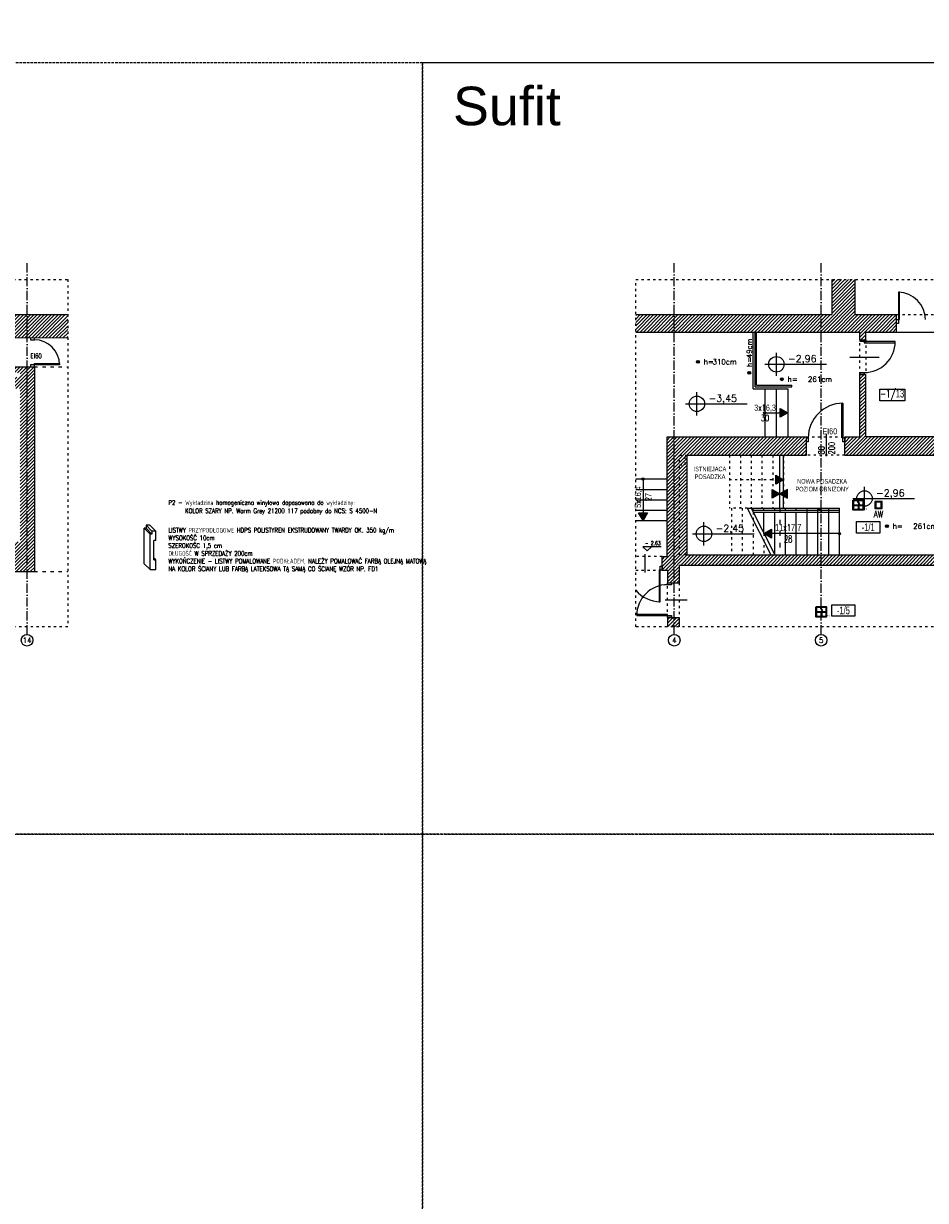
# Model space of a CAD drawing. Header units: millimetres. Extents: x 167273 to 188273, y -125105 to -88145.
# Tile 67 of 210: x 177739 to 180078, y -122054 to -119003. Entities that reach past the tile are written whole.
import ezdxf
from ezdxf.enums import TextEntityAlignment as Align

# ---------------------------------------------------------------- set-up
doc = ezdxf.new("R2010")
doc.units = ezdxf.units.MM
for name, pattern in [('ACAD_ISO03W100', [30, 12, -18]), ('ACAD_ISO10W100', [18, 12, -3, 0, -3]), ('HIDDEN', [9.525, 6.35, -3.175])]:
    doc.linetypes.add(name, pattern=pattern)
for name, color, linetype in [('!_ppoz', 10, 'Continuous'), ('a-op_drzwi', 40, 'Continuous'), ('a-op_text', 9, 'Continuous'), ('a-osie', 1, 'ACAD_ISO10W100'), ('a-poziomy', 9, 'Continuous'), ('b-cienka', 9, 'Continuous'), ('b-drzwi', 6, 'Continuous'), ('b-przerywana1', 9, 'ACAD_ISO03W100'), ('b-przerywana2', 2, 'ACAD_ISO03W100'), ('b-widokowa', 7, 'Continuous'), ('b-ściany', 2, 'Continuous'), ('El_Oświetlenie awaryjne', 10, 'Continuous'), ('h-hatch', 8, 'Continuous'), ('opis text', 9, 'Continuous')]:
    doc.layers.add(name, color=color, linetype=linetype)
doc.layers.add('EL_Linia SSP', color=10, linetype='Continuous', lineweight=35)
doc.layers.add('x-revclouds', color=190, linetype='HIDDEN', plot=False)
doc.styles.add('arial 0.8', font='romans.shx', dxfattribs={"width": 0.7, "height": 12})
doc.styles.add('PPAB_100', font='romans.shx', dxfattribs={"width": 0.7, "height": 12})
doc.styles.add('PPAB_200', font='ARIAL.TTF', dxfattribs={"height": 50})
doc.styles.add('PPAB_50', font='romans.shx', dxfattribs={"width": 0.7, "height": 8})
pattern_1 = [(45, (-27340.6366, 31489.7547), (-4.49012806, 4.49012806), [])]

# ---------------------------------------------------------------- blocks, each defined once
blk = doc.blocks.new('wysokosc')
at = {"layer": 'a-poziomy'}
h = blk.add_hatch(color=256, dxfattribs=at)
edge = h.paths.add_edge_path()
edge.add_arc((0, 0), 2.5, 0, 360)
blk.add_circle((0, 0), 2.5, dxfattribs=at)
at = {"layer": 'a-poziomy', "style": 'PPAB_50'}
blk.add_text('h=', height=9, dxfattribs=at).set_placement((10, 0), align=Align.MIDDLE_LEFT)
blk.add_attdef('WYSOKOSC', text='', height=9, dxfattribs=at).set_placement((25, 0), align=Align.MIDDLE_LEFT)
blk = doc.blocks.new('kotapozioma')
for p, q in [((49330.1, 104.4), (49330.1, 134.4)), ((49315.1, 119.4), (49395.1, 119.4))]:
    blk.add_line(p, q)
blk.add_circle((49330.1, 119.4), 10)
at = {"layer": 'opis text', "style": 'PPAB_50'}
for tag, p in [('ZNAK', (49345.1, 119.4)), ('WARTOSC', (49355.1, 119.4))]:
    blk.add_attdef(tag, text='', height=9, dxfattribs=at).set_placement(p, align=Align.BOTTOM_LEFT)
blk = doc.blocks.new('A$C5690186C')
at = {"layer": 'EL_Linia SSP', "lineweight": 5}
h = blk.add_hatch(color=256, dxfattribs=at)
h.set_gradient(color1=(255, 0, 0), color2=(224, 0, 0), one_color=1, name='INVSPHERICAL')
h.paths.add_polyline_path([(-9.8, 0), (-9.8, 12.8), (-12.8, 12.8), (-12.8, 0)])
h.paths.add_polyline_path([(-9.8, -12.8), (-9.8, 0), (-12.8, 0), (-12.8, -12.8)])
at = {"layer": 'EL_Linia SSP'}
blk.add_hatch(color=256, dxfattribs=at).paths.add_polyline_path([(2, -9.8, 1), (0.1, -9.8, 1)])
for p, q in [((-12.8, 0), (12.8, 0)), ((1.1, -2.1), (1.1, -9.8))]:
    blk.add_line(p, q, dxfattribs=at)
at = {"layer": 'EL_Linia SSP', "color": 1, "linetype": 'Continuous'}
for p, q in [((-0.1, 8.5), (0.1, 9.4)), ((0.1, 7.7), (-0.1, 8.5)), ((0.1, 9.4), (0.7, 10.4)), ((0.6, 7), (0.1, 7.7)), ((1.4, 2.3), (0.4, 1.2)), ((0.7, 6.7), (0.6, 7)), ((0.7, 10.4), (1.8, 11.5)), ((1.1, 6.3), (0.7, 6.7)), ((1.1, 6.3), (1.4, 6)), ((1.4, 6), (1.6, 5.7)), ((2, 3.3), (1.4, 2.3)), ((1.6, 5.7), (2, 5)), ((2, 5), (2.2, 4.2)), ((2.2, 4.2), (2, 3.3))]:
    blk.add_line(p, q, dxfattribs=at)
at = {"layer": 'EL_Linia SSP'}
blk.add_lwpolyline([(-12.8, 12.8), (12.8, 12.8), (12.8, -12.8), (-12.8, -12.8)], close=True, dxfattribs=at)
blk.add_circle((1.1, -9.8), 0.938, dxfattribs=at)
at = {"layer": 'EL_Linia SSP', "color": 1}
blk.add_text('R,C', height=4, dxfattribs=at).set_placement((13.9, -11.8))
blk = doc.blocks.new('AW')
for points in [[(-6.25, -6.25), (6.25, -6.25), (6.25, 6.25), (-6.25, 6.25)], [(-4.75, -4.75), (4.75, -4.75), (4.75, 4.75), (-4.75, 4.75)]]:
    blk.add_lwpolyline(points, close=True)
at = {"style": 'arial 0.8', "width": 0.8}
blk.add_text('AW', height=11.5, dxfattribs=at).set_placement((0, -10), align=Align.TOP_CENTER)

msp = doc.modelspace()

# ---------------------------------------------------------------- hatches: boundary and pattern name
at = {"layer": 'b-cienka'}
h = msp.add_hatch(color=256, dxfattribs=at)
h.paths.add_polyline_path([(179720.59, -120012.52), (179720.81, -120012.39), (179700.89, -120000.89), (179700.89, -120012.52)])
h.paths.add_polyline_path([(179700.89, -120012.52), (179700.89, -120023.89), (179720.59, -120012.52)])
h = msp.add_hatch(color=256, dxfattribs=at)
h.paths.add_polyline_path([(179709.59, -120186.02), (179709.81, -120185.89), (179689.89, -120174.39), (179689.89, -120186.02)])
h.paths.add_polyline_path([(179689.89, -120186.02), (179689.89, -120197.39), (179709.59, -120186.02)])
h = msp.add_hatch(color=256, dxfattribs=at)
h.paths.add_polyline_path([(179699.6, -120222.52), (179699.82, -120222.39), (179679.9, -120210.89), (179679.9, -120222.52)])
h.paths.add_polyline_path([(179679.9, -120222.52), (179679.9, -120233.89), (179699.6, -120222.52)])
h = msp.add_hatch(color=256, dxfattribs=at)
h.paths.add_polyline_path([(179700.05, -120222.52), (179699.82, -120222.39), (179719.74, -120210.89), (179719.74, -120222.52)])
h.paths.add_polyline_path([(179719.74, -120222.52), (179719.74, -120233.89), (179700.05, -120222.52)])
h = msp.add_hatch(color=256, dxfattribs=at)
h.paths.add_polyline_path([(179345.18, -120291.67), (179345.31, -120291.89), (179356.81, -120271.98), (179345.18, -120271.98)])
h.paths.add_polyline_path([(179345.18, -120271.98), (179333.81, -120271.98), (179345.18, -120291.67)])
h = msp.add_hatch(color=256, dxfattribs=at)
h.paths.add_polyline_path([(179659.04, -120325.26), (179658.81, -120325.39), (179678.73, -120336.89), (179678.73, -120325.26)])
h.paths.add_polyline_path([(179678.73, -120325.26), (179678.73, -120313.89), (179659.04, -120325.26)])
at = {"layer": 'h-hatch'}
h = msp.add_hatch(dxfattribs=at)
h.set_pattern_fill('ANSI31', color=256, scale=2, style=0)
h.set_pattern_definition(pattern_1)
h.paths.add_polyline_path([(177853.25, -119757.89), (174664.81, -119757.89), (174664.81, -119666.89), (174602.81, -119666.89), (174602.81, -119803.13), (176213.81, -119810.23), (176213.81, -119823.29), (176228.81, -119823.29), (176228.81, -119810.36), (176464.82, -119811.41), (177853.25, -119817.58)])
h = msp.add_hatch(dxfattribs=at)
h.set_pattern_fill('ANSI31', color=256, scale=2, style=0)
h.set_pattern_definition(pattern_1)
h.paths.add_polyline_path([(180217.81, -120375.89), (180217.81, -120299.89), (180175.81, -120299.89), (180175.81, -120380.89), (179459.81, -120380.89), (179439.81, -120380.89), (179439.81, -120121.89), (179459.81, -120121.89), (179768.81, -120121.89), (179768.81, -120074.89), (179407.81, -120074.89), (179407.81, -120384.89), (179394.81, -120384.89), (179394.81, -120419.89), (179408.81, -120419.89), (179408.81, -120452.89), (179438.81, -120452.89), (179438.81, -120406.89), (180175.81, -120406.89), (180175.81, -120566.89), (180217.81, -120566.89)])
h.paths.add_polyline_path([(179438.81, -120542.89), (179408.81, -120542.89), (179408.81, -120566.89), (179438.81, -120566.89)])
h.paths.add_polyline_path([(180217.81, -119880.89), (180175.81, -119880.89), (180175.81, -120074.89), (179922.81, -120074.89), (179922.81, -119912.89), (179907.81, -119912.89), (179907.81, -120074.89), (179868.81, -120074.89), (179868.81, -120121.89), (180175.81, -120121.89), (180175.81, -120192.89), (180217.81, -120192.89)])
h.paths.add_polyline_path([(180002.81, -119757.89), (179894.81, -119757.89), (179894.81, -119666.89), (179834.81, -119666.89), (179834.81, -119757.89), (179326.52, -119757.89), (179326.52, -119802.89), (179907.81, -119802.89), (179907.81, -119822.89), (179922.81, -119822.89), (179922.81, -119802.89), (180002.81, -119802.89)])
h = msp.add_hatch(dxfattribs=at)
h.set_pattern_fill('ANSI31', color=256, scale=2, style=0)
h.set_pattern_definition(pattern_1)
h.paths.add_polyline_path([(177766.81, -119892.91), (177766.81, -119892.91), (176800.81, -119892.89), (176800.81, -119908.89), (177729.81, -119908.89), (177729.81, -119919.89), (177709.81, -119919.89), (177709.81, -119948.89), (177729.81, -119948.89), (177729.81, -120346.89), (177709.81, -120346.89), (177709.81, -120375.89), (177381.81, -120375.89), (177381.81, -120346.89), (177352.81, -120346.89), (177352.81, -120375.89), (176990.81, -120375.89), (176990.81, -120346.89), (176961.81, -120346.89), (176961.81, -120375.89), (176669.81, -120375.89), (176669.81, -120423.89), (177766.81, -120423.89)])
h = msp.add_hatch(dxfattribs=at)
h.set_pattern_fill('ANSI31', color=256, scale=2, style=0)
h.set_pattern_definition(pattern_1)
h.paths.add_polyline_path([(179454.81, -120121.89), (179439.81, -120121.89), (179439.81, -120146.89), (179454.81, -120146.89)])
h.paths.add_polyline_path([(179459.81, -120121.89), (179454.81, -120121.89), (179454.81, -120146.89), (179439.81, -120146.89), (179439.81, -120280.05), (179459.81, -120280.05)])
h.paths.add_polyline_path([(179459.81, -120280.05), (179439.81, -120280.05), (179439.81, -120380.89), (179459.81, -120380.89)])
h = msp.add_hatch(dxfattribs=at)
h.set_pattern_fill('ANSI37', color=256, style=0)
h.set_pattern_definition([(45, (-27340.6366, 31489.7547), (-2.24506403, 2.24506403), []), (135, (-27340.6366, 31489.7547), (-2.24506403, -2.24506403), [])])
h.paths.add_polyline_path([(179807.31, -120259.89), (179798.81, -120259.89), (179798.81, -120264.89), (179807.31, -120264.89)])

# ---------------------------------------------------------------- linework, layer by layer
at = {"layer": '!_ppoz'}
msp.add_lwpolyline([(177756.81, -119817.15), (177756.81, -119822.91), (177766.81, -119822.91), (177766.81, -119817.19)], dxfattribs=at)
for points in [[(177756.81, -119887.91), (177756.81, -119892.91), (177766.81, -119892.91), (177766.81, -119887.91)], [(177766.81, -119887.91), (177766.81, -119884.91), (177832.31, -119884.91), (177832.31, -119887.91)], [(179863.81, -120077.39), (179860.81, -120077.39), (179860.79, -119987.39), (179863.79, -119987.39)], [(179773.81, -120087.39), (179768.81, -120087.39), (179768.81, -120077.39), (179773.81, -120077.39)], [(179868.81, -120087.39), (179863.81, -120087.39), (179863.81, -120077.39), (179868.81, -120077.39)]]:
    msp.add_lwpolyline(points, close=True, dxfattribs=at)
for centre, radius, start, end in [((177766.48, -119888.71), 65.8, 0.67556, 89.7622), ((179863.81, -120077.39), 90, 90, 180)]:
    msp.add_arc(centre, radius, start, end, dxfattribs=at)
at = {"layer": 'a-op_drzwi'}
for p, q in [((179881.58, -119867.89), (179958.05, -119867.89)), ((179821.31, -120124.99), (179821.31, -120066.66)), ((179349.81, -120378.72), (179349.81, -120426.14)), ((179459.99, -120497.89), (179402.57, -120497.89))]:
    msp.add_line(p, q, dxfattribs=at)
at = {"layer": 'a-op_text', "ltscale": 0.5}
for points in [[(179959.33, -119980.88), (179959.33, -119950.88), (180024.33, -119950.88), (180024.33, -119980.88)], [(179899.28, -120324.02), (179899.28, -120294.02), (179959.28, -120294.02), (179959.28, -120324.02)], [(179834.84, -120539.66), (179834.84, -120509.66), (179894.84, -120509.66), (179894.84, -120539.66)]]:
    msp.add_lwpolyline(points, close=True, dxfattribs=at)
at = {"layer": 'a-osie', "ltscale": 2}
for p, q in [((177747.81, -120586.88), (177747.81, -119623.89)), ((179426.31, -120586.88), (179426.31, -119623.89)), ((179807.31, -120586.88), (179807.31, -119623.89))]:
    msp.add_line(p, q, dxfattribs=at)
at = {"layer": 'a-osie', "linetype": 'Continuous', "ltscale": 0.5}
for centre in [(177747.81, -120601.88), (179426.31, -120601.89), (179807.31, -120601.89)]:
    msp.add_circle(centre, 15, dxfattribs=at)
at = {"layer": 'a-poziomy'}
msp.add_lwpolyline([(179392.72, -120359.5), (179345.2, -120359.5), (179356.04, -120370.34), (179366.88, -120359.5)], dxfattribs=at)
at = {"layer": 'b-cienka'}
for p, q in [((179635.81, -119944.89), (179635.81, -119802.89)), ((179639.81, -119940.89), (179639.81, -119802.89)), ((179635.81, -119944.89), (179730.81, -119944.89)), ((179639.81, -119940.89), (179730.81, -119940.89)), ((179730.81, -119944.89), (179730.81, -119940.89)), ((179660.81, -120012.39), (179720.81, -120012.39)), ((179699.82, -120259.51), (179699.82, -120121.51)), ((179709.81, -120259.89), (179709.81, -120121.89)), ((179345.31, -120183.89), (179345.31, -120291.89)), ((179854.81, -120325.39), (179658.81, -120325.39))]:
    msp.add_line(p, q, dxfattribs=at)
for points in [[(179700.89, -120023.89), (179700.89, -120000.89), (179720.81, -120012.39)], [(179689.89, -120197.39), (179689.89, -120174.39), (179709.81, -120185.89)], [(179679.9, -120233.89), (179679.9, -120210.89), (179699.82, -120222.39)], [(179719.74, -120233.89), (179719.74, -120210.89), (179699.82, -120222.39)], [(179333.81, -120271.98), (179356.81, -120271.98), (179345.31, -120291.89)], [(179678.73, -120313.89), (179678.73, -120336.89), (179658.81, -120325.39)]]:
    msp.add_lwpolyline(points, close=True, dxfattribs=at)
for centre in [(179660.81, -120012.39), (179345.31, -120183.89), (179854.81, -120325.39)]:
    msp.add_circle(centre, 3, dxfattribs=at)
at = {"layer": 'b-drzwi'}
for points in [[(180007.75, -119770.39), (180010.75, -119770.39), (180010.75, -119699.89), (180007.75, -119699.89)], [(180007.75, -119780.39), (180002.75, -119780.39), (180002.75, -119770.39), (180007.75, -119770.39)], [(179908.81, -119827.89), (179908.81, -119822.89), (179918.81, -119822.89), (179918.81, -119827.89)], [(179918.81, -119827.89), (179918.81, -119830.89), (179999.31, -119830.89), (179999.31, -119827.89)], [(179908.81, -119912.89), (179908.81, -119907.89), (179918.81, -119907.89), (179918.81, -119912.89)], [(179394.81, -120419.89), (179389.81, -120419.89), (179389.81, -120409.89), (179394.81, -120409.89)], [(179389.81, -120419.89), (179386.81, -120419.89), (179386.81, -120501.89), (179389.81, -120501.89)], [(179408.81, -120457.89), (179408.81, -120452.89), (179418.81, -120452.89), (179418.81, -120457.89)], [(179408.81, -120537.89), (179408.81, -120534.89), (179328.81, -120534.89), (179328.81, -120537.89)], [(179408.81, -120542.89), (179408.81, -120537.89), (179418.81, -120537.89), (179418.81, -120542.89)]]:
    msp.add_lwpolyline(points, close=True, dxfattribs=at)
for centre, radius, start, end in [((180006.89, -119770.75), 70.86, 0.2378, 89.32444), ((179919.66, -119828.24), 79.65, 269.34576, 0.27099), ((179389.81, -120419.89), 82, 219.4809, 270), ((179408.81, -120537.89), 80, 90, 180)]:
    msp.add_arc(centre, radius, start, end, dxfattribs=at)
at = {"layer": 'b-przerywana1', "ltscale": 0.5}
for p, q in [((180002.81, -119757.89), (180102.81, -119757.89)), ((179907.81, -119912.89), (179907.81, -119822.89)), ((179922.81, -119822.89), (179922.81, -119912.89)), ((179768.81, -120074.89), (179868.81, -120074.89)), ((179439.81, -120380.89), (179439.81, -120121.89)), ((179439.81, -120121.89), (179459.81, -120121.89)), ((179454.81, -120146.89), (179454.81, -120121.89)), ((179569.81, -120121.89), (179569.81, -120259.89)), ((179569.81, -120121.89), (179569.81, -120259.89)), ((179597.81, -120121.89), (179597.81, -120259.89)), ((179625.81, -120121.89), (179625.81, -120259.89)), ((179653.81, -120121.89), (179653.81, -120259.89)), ((179681.81, -120121.89), (179681.81, -120259.89)), ((179709.81, -120121.89), (179709.81, -120259.89)), ((179868.81, -120121.89), (179768.81, -120121.89)), ((179439.81, -120146.89), (179454.81, -120146.89)), ((179709.81, -120185.89), (179569.81, -120185.89)), ((179615.77, -120259.89), (179569.81, -120259.89)), ((179574.81, -120259.89), (179574.81, -120380.89)), ((179602.81, -120259.89), (179602.81, -120380.89)), ((179630.81, -120269.89), (179630.81, -120380.89)), ((179658.81, -120325.39), (179658.81, -120380.89)), ((179394.81, -120384.89), (179326.52, -120384.89)), ((179459.81, -120380.89), (179439.81, -120380.89)), ((179326.52, -120419.89), (179394.81, -120419.89)), ((179408.81, -120542.89), (179408.81, -120452.89)), ((179438.81, -120452.89), (179438.81, -120542.89))]:
    msp.add_line(p, q, dxfattribs=at)
for points in [[(173826.52, -120566.89), (173826.52, -119666.89), (177853.25, -119666.89), (177853.25, -120566.89)], [(179326.52, -120566.89), (179326.52, -119666.89), (183353.25, -119666.89), (183353.25, -120566.89)]]:
    msp.add_lwpolyline(points, close=True, dxfattribs=at)
at = {"layer": 'b-przerywana2', "ltscale": 0.7}
for p, q in [((177766.81, -119892.91), (177853.25, -119892.91)), ((177766.81, -120423.89), (177853.25, -120423.89))]:
    msp.add_line(p, q, dxfattribs=at)
at = {"layer": 'b-przerywana2', "linetype": 'ACAD_ISO03W100'}
msp.add_line((179699.82, -120259.51), (179699.82, -120380.89), dxfattribs=at)
at = {"layer": 'b-widokowa'}
for p, q in [((179630.81, -119949.89), (179630.81, -119802.89)), ((180002.81, -119802.89), (180102.81, -119803.13)), ((179630.81, -119949.89), (179720.81, -119949.89)), ((179660.81, -119949.89), (179660.81, -120074.89)), ((179690.81, -119949.89), (179690.81, -120074.89)), ((179720.81, -119949.89), (179720.81, -120074.89)), ((179326.52, -120183.89), (179407.81, -120183.89)), ((179326.52, -120210.89), (179407.81, -120210.89)), ((179326.52, -120237.89), (179407.81, -120237.89)), ((179615.77, -120259.89), (179854.81, -120259.89)), ((179630.81, -120264.89), (179630.81, -120259.89)), ((179658.81, -120264.89), (179658.81, -120259.89)), ((179686.81, -120264.89), (179686.81, -120259.89)), ((179714.81, -120264.89), (179714.81, -120259.89)), ((179742.81, -120264.89), (179742.81, -120259.89)), ((179770.81, -120380.89), (179770.81, -120259.89)), ((179798.81, -120380.89), (179798.81, -120259.89)), ((179826.81, -120380.89), (179826.81, -120259.89)), ((179854.81, -120380.89), (179854.81, -120259.89)), ((179326.52, -120264.89), (179407.81, -120264.89)), ((179326.52, -120291.89), (179407.81, -120291.89)), ((179628.29, -120264.89), (179854.81, -120264.89)), ((179630.81, -120269.89), (179854.81, -120269.89)), ((179658.81, -120325.39), (179658.81, -120269.89)), ((179686.81, -120380.89), (179686.81, -120269.89)), ((179714.81, -120380.89), (179714.81, -120269.89)), ((179742.81, -120380.89), (179742.81, -120269.89)), ((178066.75, -120326.74), (178051.7, -120311.68)), ((178056.7, -120311.68), (178051.7, -120311.68)), ((178051.7, -120403.68), (178051.7, -120311.68)), ((178071.75, -120318.74), (178056.7, -120303.68)), ((178066.7, -120303.68), (178056.7, -120303.68)), ((178056.7, -120303.68), (178056.7, -120311.68)), ((178071.75, -120326.74), (178056.7, -120311.68)), ((178081.75, -120318.74), (178066.7, -120303.68)), ((178081.75, -120318.74), (178071.75, -120318.74)), ((178071.75, -120318.74), (178071.75, -120326.74)), ((178081.75, -120343.74), (178081.75, -120318.74)), ((178071.75, -120326.74), (178066.75, -120326.74)), ((178066.75, -120418.74), (178066.75, -120326.74)), ((178081.75, -120343.74), (178076.75, -120343.74)), ((178076.75, -120393.74), (178076.75, -120343.74)), ((178066.75, -120418.74), (178051.7, -120403.68)), ((178081.75, -120393.74), (178076.75, -120388.74)), ((178076.75, -120393.74), (178081.75, -120393.74)), ((178081.75, -120418.74), (178081.75, -120393.74)), ((178066.75, -120418.74), (178081.75, -120418.74))]:
    msp.add_line(p, q, dxfattribs=at)
at = {"layer": 'b-ściany'}
for p, q in [((179834.81, -119666.89), (179834.81, -119757.89)), ((179894.81, -119666.89), (179894.81, -119757.89)), ((174664.81, -119757.89), (177853.25, -119757.89)), ((174664.81, -119757.89), (177853.25, -119757.89)), ((179326.52, -119757.89), (179834.81, -119757.89)), ((179326.52, -119757.89), (179834.81, -119757.89)), ((179894.81, -119757.89), (180002.81, -119757.89)), ((179894.81, -119757.89), (180002.81, -119757.89)), ((180002.81, -119802.89), (180002.81, -119757.89)), ((180002.81, -119802.89), (180002.81, -119757.89)), ((179326.52, -119802.89), (179606.42, -119802.89)), ((179326.52, -119802.89), (179907.81, -119802.89)), ((179326.52, -119802.89), (179606.42, -119802.89)), ((179326.52, -119802.89), (179907.81, -119802.89)), ((179907.81, -119822.89), (179907.81, -119802.89)), ((179907.81, -119822.89), (179907.81, -119802.89)), ((179922.81, -119822.89), (179922.81, -119802.89)), ((179922.81, -119802.89), (179969.81, -119802.89)), ((179922.81, -119802.89), (180002.81, -119802.89)), ((179922.81, -119822.89), (179922.81, -119802.89)), ((179922.81, -119802.89), (179969.81, -119802.89)), ((179922.81, -119802.89), (180002.81, -119802.89)), ((176228.81, -119810.36), (177853.25, -119817.58)), ((179907.81, -119822.89), (179922.81, -119822.89)), ((179907.81, -119822.89), (179922.81, -119822.89)), ((176800.81, -119892.89), (177766.81, -119892.91)), ((177766.81, -119892.91), (177766.81, -120423.89)), ((179907.81, -120074.89), (179907.81, -119912.89)), ((179907.81, -119912.89), (179922.81, -119912.89)), ((179907.81, -120074.89), (179907.81, -119912.89)), ((179907.81, -119912.89), (179922.81, -119912.89)), ((179922.81, -120074.89), (179922.81, -119912.89)), ((179922.81, -120074.89), (179922.81, -119912.89)), ((179407.81, -120384.89), (179407.81, -120074.89)), ((179407.81, -120074.89), (179768.81, -120074.89)), ((179407.81, -120384.89), (179407.81, -120074.89)), ((179407.81, -120074.89), (179768.81, -120074.89)), ((179768.81, -120121.89), (179768.81, -120074.89)), ((179768.81, -120121.89), (179768.81, -120074.89)), ((179868.81, -120121.89), (179868.81, -120074.89)), ((179868.81, -120074.89), (179907.81, -120074.89)), ((179868.81, -120121.89), (179868.81, -120074.89)), ((179868.81, -120074.89), (179907.81, -120074.89)), ((180175.81, -120074.89), (179922.81, -120074.89)), ((180175.81, -120074.89), (179922.81, -120074.89)), ((179459.81, -120121.89), (179768.81, -120121.89)), ((179459.81, -120380.89), (179459.81, -120121.89)), ((179459.81, -120121.89), (179768.81, -120121.89)), ((179459.81, -120380.89), (179459.81, -120121.89)), ((179868.81, -120121.89), (180175.81, -120121.89)), ((179868.81, -120121.89), (180175.81, -120121.89)), ((179615.77, -120259.89), (179676.81, -120380.89)), ((179615.77, -120259.89), (179676.81, -120380.89)), ((179625.77, -120259.89), (179686.81, -120380.89)), ((179625.77, -120259.89), (179686.81, -120380.89)), ((179394.81, -120419.89), (179394.81, -120384.89)), ((179394.81, -120384.89), (179407.81, -120384.89)), ((179394.81, -120419.89), (179394.81, -120384.89)), ((179394.81, -120384.89), (179407.81, -120384.89)), ((179459.81, -120380.89), (180175.81, -120380.89)), ((179459.81, -120380.89), (180175.81, -120380.89)), ((179438.81, -120406.89), (179438.81, -120452.89)), ((179438.81, -120406.89), (180175.81, -120406.89)), ((179438.81, -120406.89), (179438.81, -120452.89)), ((179438.81, -120406.89), (180175.81, -120406.89)), ((176669.81, -120423.89), (177766.81, -120423.89)), ((179394.81, -120419.89), (179408.81, -120419.89)), ((179394.81, -120419.89), (179408.81, -120419.89)), ((179408.81, -120419.89), (179408.81, -120452.89)), ((179408.81, -120419.89), (179408.81, -120452.89)), ((179408.81, -120452.89), (179438.81, -120452.89)), ((179408.81, -120452.89), (179438.81, -120452.89)), ((179408.81, -120542.89), (179408.81, -120566.89)), ((179408.81, -120542.89), (179438.81, -120542.89)), ((179438.81, -120542.89), (179438.81, -120566.89))]:
    msp.add_line(p, q, dxfattribs=at)
at = {"layer": 'x-revclouds'}
for points in [[(182773.44, -119104.89), (167773.44, -119104.89), (167773.44, -114104.89), (182773.44, -114104.89)], [(173273.44, -121104.89), (178773.44, -121104.89), (178773.44, -119104.89), (173273.44, -119104.89)], [(178773.44, -121104.89), (184273.44, -121104.89), (184273.44, -119104.89), (178773.44, -119104.89)], [(173273.44, -123104.89), (178773.44, -123104.89), (178773.44, -121104.89), (173273.44, -121104.89)], [(178773.44, -123104.89), (184273.44, -123104.89), (184273.44, -121104.89), (178773.44, -121104.89)]]:
    msp.add_lwpolyline(points, close=True, dxfattribs=at)

# ---------------------------------------------------------------- block references
at = {"layer": 'a-poziomy'}
ref = msp.add_blockref('wysokosc', (179620.86, -119908.69), dxfattribs=dict(at, xscale=1.5, yscale=1.5, zscale=1.5, rotation=90))
ref.add_attrib('WYS', '   49cm', dxfattribs={"height": 13.5, "rotation": 90, "style": 'PPAB_50'}).set_placement((179620.86, -119901.19), align=Align.MIDDLE_LEFT)
ref = msp.add_blockref('wysokosc', (179487.73, -119880.18), dxfattribs=dict(at, xscale=1.5, yscale=1.5, zscale=1.5))
ref.add_attrib('WYS', '   310cm', dxfattribs={"height": 13.5, "style": 'PPAB_50'}).set_placement((179495.23, -119880.18), align=Align.MIDDLE_LEFT)
ref = msp.add_blockref('wysokosc', (179705.14, -119925.31), dxfattribs=dict(at, xscale=1.5, yscale=1.5, zscale=1.5))
ref.add_attrib('WYS', '      261cm', dxfattribs={"height": 13.5, "style": 'PPAB_50'}).set_placement((179712.64, -119925.31), align=Align.MIDDLE_LEFT)
ref = msp.add_blockref('wysokosc', (179977.82, -120306.2), dxfattribs=dict(at, xscale=1.5, yscale=1.5, zscale=1.5))
ref.add_attrib('WYS', '      261cm', dxfattribs={"height": 13.5, "style": 'PPAB_50'}).set_placement((179985.32, -120306.2), align=Align.MIDDLE_LEFT)
at = {"layer": 'EL_Linia SSP'}
for p in [(179903.31, -120251.39), (179807.31, -120528.39)]:
    msp.add_blockref('A$C5690186C', p, dxfattribs=at)
at = {"layer": 'El_Oświetlenie awaryjne', "xscale": 1.5, "yscale": 1.5, "zscale": 1.5}
msp.add_blockref('AW', (179955.81, -120251.4), dxfattribs=at)
at = {"layer": 'opis text', "xscale": 2, "yscale": 2, "zscale": 2}
for p, values in [((81031.04, -120125.34), {'WARTOSC': '2,96', 'ZNAK': '-'}), ((80824.82, -120227.88), {'WARTOSC': '3,45', 'ZNAK': '-'}), ((81259.46, -120473.28), {'WARTOSC': '2,96', 'ZNAK': '-'}), ((80843.14, -120564.8), {'WARTOSC': '2,45', 'ZNAK': '-'})]:
    msp.add_blockref('kotapozioma', p, dxfattribs=at).add_auto_attribs(values)

# ---------------------------------------------------------------- texts
at = {"layer": '!_ppoz', "width": 2937.189, "style": 'PPAB_100'}
for s, insert, char_height, attachment_point in [('{\\Fromans.shx|c238;EI60}', (177786.13, -119864.85), 12, 6), ('{\\fArial|b0|i0|c238|p34;EI60}', (179810.33, -120060.34), 16, 4)]:
    msp.add_mtext(s, dxfattribs=dict(at, insert=insert, char_height=char_height, attachment_point=attachment_point))
at = {"layer": 'a-op_drzwi', "ltscale": 0.5, "insert": (179821.31, -120119.99), "char_height": 16, "width": 2937.189, "attachment_point": 4, "rotation": 90, "style": 'PPAB_100'}
msp.add_mtext('80\\P200', dxfattribs=at)
at = {"layer": 'a-op_text', "ltscale": 0.5, "style": 'PPAB_100'}
for s, insert, char_height, width, attachment_point in [('-1/{\\fArial|b0|i0|c238|p34;13}', (179991.33, -119965.88), 20, 60, 5), ('{\\fArial|b0|i0|c238|p34;3}x1{\\fArial|b0|i0|c238|p34;6,3}\\P30', (179661.72, -120012.39), 16, 104.3033, 5), ('{\\fArial|b0|i0|c238|p34;ISTNIEJACA \\PPOSADZKA}', (179518.98, -120168.06), 12, 463.3171, 5), ('{\\fArial|b0|i0|c238|p34;NOWA POSADZKA \\PPOZIOM OBNIŻONY}', (179809.69, -120200.05), 12, 463.3171, 5), ('{\\Fromans.shx|c238;P2 - Wykładzina homogeniczna winylowa dopasowana do wykładziny:}', (178114.43, -120239.25), 12, 472.1182, 1), ('{\\Fromans.shx|c238;KOLOR SZARY NP. Warm Grey 21200 117 podobny do NCS: S 4500-N}', (178157.72, -120260.32), 12, 472.1182, 1), ('{\\Fromans.shx|c238;LISTWY PRZYPODŁOGOWE HDPS POLISTYREN EKSTRUDOWANY TWARDY OK. 350 kg/m\\PWYSOKOŚĆ 10cm\\PSZEROKOŚC 1,5 cm\\PDŁUGOŚĆ W SPRZEDAŻY 200cm\\PWYKOŃCZENIE - LISTWY POMALOWANE PODKŁADEM, NALEŻY POMALOWAĆ FARBĄ OLEJNĄ MATOWĄ NA KOLOR ŚCIANY LUB FARBĄ LATEKSOWA TĄ SAMĄ CO ŚCIANĘ WZÓR NP. FD1}', (178114.43, -120310.66), 12, 598.672, 1), ('{\\fArial|b0|i0|c238|p34;11}x1{\\fArial|b0|i0|c238|p34;7,7}\\P28', (179721.65, -120324.59), 18, 104.3033, 5), ('{\\fArial|b0|i0|c0|p34;-1/1}', (179929.28, -120309.02), 20, 60, 5), ('{\\fArial|b0|i0|c0|p34;-1/\\fArial|b0|i0|c238|p34;5}', (179864.84, -120524.66), 20, 60, 5)]:
    msp.add_mtext(s, dxfattribs=dict(at, insert=insert, char_height=char_height, width=width, attachment_point=attachment_point))
at = {"layer": 'a-op_text', "ltscale": 0.5, "insert": (179345.31, -120230.82), "char_height": 16, "width": 104.3033, "attachment_point": 5, "rotation": 90, "style": 'PPAB_100'}
msp.add_mtext('{\\fArial|b0|i0|c238|p34;5}x{\\fArial|b0|i0|c238|p34;16,4}\\P2{\\fArial|b0|i0|c238|p34;7}', dxfattribs=at)
at = {"layer": 'a-osie', "linetype": 'Continuous', "ltscale": 0.5, "style": 'PPAB_100'}
msp.add_text('14', height=13.5, dxfattribs=at).set_placement((177747.81, -120601.88), align=Align.MIDDLE_CENTER)
at = {"layer": 'a-osie', "style": 'PPAB_100'}
for s, p in [('4', (179426.31, -120601.89)), ('5', (179807.31, -120601.89))]:
    msp.add_text(s, height=13.5, dxfattribs=at).set_placement(p, align=Align.MIDDLE_CENTER)
at = {"layer": 'a-poziomy', "ltscale": 0.5, "insert": (179350.04, -120345.24), "char_height": 12, "width": 1769.4194, "attachment_point": 1, "style": 'PPAB_100'}
msp.add_mtext('{\\H0.8333x;- 2.63}', dxfattribs=at)
at = {"layer": 'x-revclouds', "insert": (178992.22, -119217.63), "char_height": 100, "width": 2640.1357, "attachment_point": 5, "style": 'PPAB_200'}
msp.add_mtext('{\\fArial|b0|i0|c238|p34;Sufit}', dxfattribs=at)

doc.saveas('drawing.dxf')
